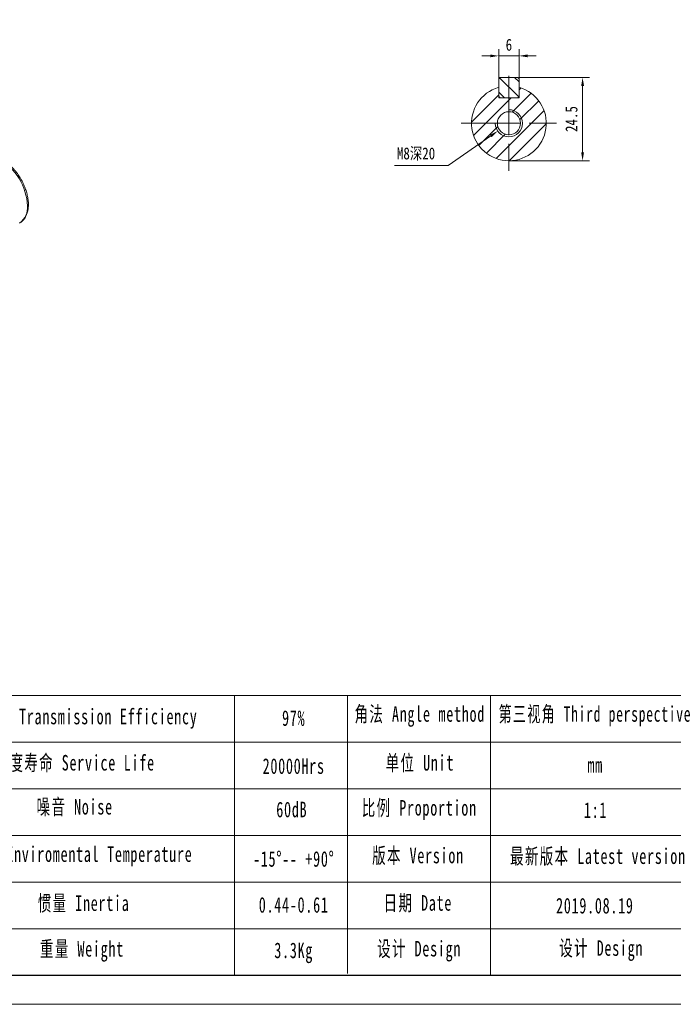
# Model space of a CAD drawing. Header units: millimetres. Extents: x -94 to 625, y -108 to 400.
# Tile 2 of 4: x 193 to 385, y -108 to 181. Entities that reach past the tile are written whole.
import ezdxf

# ---------------------------------------------------------------- set-up
doc = ezdxf.new("R2010")
doc.units = ezdxf.units.MM
doc.header["$LTSCALE"] = 10
doc.linetypes.add('CENTER', pattern=[2, 1.25, -0.25, 0.25, -0.25])
doc.layers.get('0').update_dxf_attribs({"lineweight": 18})
for name, color, linetype, lineweight in [('3中心线层', 1, 'CENTER', 18), ('5剖面线层', 2, 'Continuous', 18), ('图框_外框线', 7, 'Continuous', 18)]:
    doc.layers.add(name, color=color, linetype=linetype, lineweight=lineweight)
doc.styles.add('TH_GBDIM', font='txt', dxfattribs={"width": 0.8})
doc.styles.add('标准', font='txt', dxfattribs={"width": 0.667})
doc.dimstyles.new('TH_GBDIM', dxfattribs={"dimtxt": 3.5, "dimasz": 2.5, "dimexe": 2, "dimexo": 0, "dimgap": 1.5, "dimtad": 1, "dimdec": 1, "dimdsep": 46, "dimtxsty": 'TH_GBDIM', "dimcen": 2.5, "dimdle": 5, "dimclrd": 4, "dimclre": 4, "dimclrt": 3, "dimadec": 0, "dimazin": 0, "dimtfac": 0.714286, "dimtdec": 1, "dimtmove": 0, "dimatfit": 3, "dimfxl": 0, "dimtolj": 1, "dimarcsym": 0})

# ---------------------------------------------------------------- blocks, each defined once
blk = doc.blocks.new('*X26')
for points in [[(358.35, 161.65), (359.19, 161.65), (358.77, 164.15)], [(358.35, 142.15), (359.19, 142.15), (358.77, 139.65)]]:
    blk.add_hatch(color=4).paths.add_polyline_path(points, flags=0)
at = {"color": 4}
for p, q in [((340.1, 164.15), (360.77, 164.15)), ((358.77, 142.15), (358.77, 161.65)), ((337.1, 139.65), (360.77, 139.65))]:
    blk.add_line(p, q, dxfattribs=at)
at = {"color": 3, "insert": (355.52, 151.9), "char_height": 3.5, "width": 15.0267, "attachment_point": 5, "rotation": 90, "style": 'TH_GBDIM'}
blk.add_mtext('24.5', dxfattribs=at)
blk = doc.blocks.new('*X27')
blk.add_hatch(color=4).paths.add_polyline_path([(331.52, 147.28), (332, 146.6), (333.81, 148.37)], flags=0)
at = {"color": 4}
for p, q in [((334.6, 150.65), (339.6, 150.65)), ((337.1, 148.15), (337.1, 153.15)), ((319.2, 138.23), (331.76, 146.94)), ((303.43, 138.23), (319.2, 138.23))]:
    blk.add_line(p, q, dxfattribs=at)
at = {"color": 3, "insert": (309.78, 141.62), "char_height": 3.5, "width": 23.3956, "attachment_point": 5, "style": 'TH_GBDIM'}
blk.add_mtext('M8深20', dxfattribs=at)
blk = doc.blocks.new('*X28')
for points in [[(331.6, 170.89), (331.6, 170.06), (334.1, 170.47)], [(342.6, 170.89), (342.6, 170.06), (340.1, 170.47)]]:
    blk.add_hatch(color=4).paths.add_polyline_path(points, flags=0)
at = {"color": 4}
for p, q in [((334.1, 163.75), (334.1, 172.47)), ((340.1, 163.75), (340.1, 172.47)), ((331.6, 170.47), (329.1, 170.47)), ((340.1, 170.47), (334.1, 170.47)), ((342.6, 170.47), (345.1, 170.47))]:
    blk.add_line(p, q, dxfattribs=at)
at = {"color": 3, "insert": (337.1, 173.72), "char_height": 3.5, "width": 3.1733, "attachment_point": 5, "style": 'TH_GBDIM'}
blk.add_mtext('6', dxfattribs=at)

msp = doc.modelspace()

# ---------------------------------------------------------------- hatches: boundary and pattern name
at = {"layer": '5剖面线层'}
h = msp.add_hatch(dxfattribs=at)
h.set_pattern_fill('ANSI31', color=256, style=0, pattern_type=0)
h.set_pattern_definition([(135, (0, 0), (-2.245064, -2.245064), [])])
h.paths.add_polyline_path([(340.1, 164.15), (337.1, 164.15), (337.1, 158.15), (340.1, 158.15)], flags=0)
h.paths.add_polyline_path([(337.1, 164.15), (334.1, 164.15), (334.1, 158.15), (337.1, 158.15)], flags=0)
h = msp.add_hatch(dxfattribs=at)
h.set_pattern_fill('ANSI31', color=256, style=0, pattern_type=0)
edge = h.paths.add_edge_path(flags=0)
edge.add_line((348.1, 150.65), (341.1, 150.65))
edge.add_arc((337.1, 150.65), 4, 270, 360, ccw=False)
edge.add_line((337.1, 146.65), (337.1, 139.65))
edge.add_arc((337.1, 150.65), 11, 270, 360)
edge = h.paths.add_edge_path(flags=0)
edge.add_line((340.1, 161.23), (340.1, 158.15))
edge.add_line((340.1, 158.15), (337.1, 158.15))
edge.add_line((337.1, 158.15), (337.1, 154.65))
edge.add_arc((337.1, 150.65), 4, 0, 90, ccw=False)
edge.add_line((341.1, 150.65), (348.1, 150.65))
edge.add_arc((337.1, 150.65), 11, 360, 434.1734)
edge = h.paths.add_edge_path(flags=0)
edge.add_line((337.1, 158.15), (334.1, 158.15))
edge.add_line((334.1, 158.15), (334.1, 161.23))
edge.add_arc((337.1, 150.65), 11, 105.8266, 180)
edge.add_line((326.1, 150.65), (333.7, 150.65))
edge.add_arc((337.1, 150.65), 3.4, 90, 180, ccw=False)
edge.add_line((337.1, 154.05), (337.1, 158.15))
edge = h.paths.add_edge_path(flags=0)
edge.add_arc((337.1, 150.65), 4, 180, 270, ccw=False)
edge.add_line((333.1, 150.65), (326.1, 150.65))
edge.add_arc((337.1, 150.65), 11, 180, 270)
edge.add_line((337.1, 139.65), (337.1, 146.65))
edge = h.paths.add_edge_path(flags=0)
edge.add_line((333.7, 150.65), (333.1, 150.65))
edge.add_arc((337.1, 150.65), 4, 180, 270)
edge.add_line((337.1, 146.65), (337.1, 147.25))
edge.add_arc((337.1, 150.65), 3.4, 180, 270, ccw=False)
edge = h.paths.add_edge_path(flags=0)
edge.add_line((341.1, 150.65), (340.5, 150.65))
edge.add_arc((337.1, 150.65), 3.4, 270, 360, ccw=False)
edge.add_line((337.1, 147.25), (337.1, 146.65))
edge.add_arc((337.1, 150.65), 4, 270, 360)
edge = h.paths.add_edge_path(flags=0)
edge.add_line((337.1, 154.65), (337.1, 154.05))
edge.add_arc((337.1, 150.65), 3.4, 0, 90, ccw=False)
edge.add_line((340.5, 150.65), (341.1, 150.65))
edge.add_arc((337.1, 150.65), 4, 0, 90)

# ---------------------------------------------------------------- linework, layer by layer
for p, q in [((334.5, 164.15), (334.1, 163.75)), ((334.1, 163.75), (334.1, 158.55)), ((334.5, 164.15), (339.7, 164.15)), ((339.7, 164.15), (340.1, 163.75)), ((340.1, 163.75), (340.1, 158.55)), ((334.5, 158.15), (334.1, 158.55)), ((334.1, 158.15), (334.1, 158.55)), ((334.5, 158.15), (334.1, 158.15)), ((334.5, 158.15), (339.7, 158.15)), ((340.1, 158.55), (339.7, 158.15)), ((340.1, 158.15), (339.7, 158.15)), ((340.1, 158.55), (340.1, 158.15))]:
    msp.add_line(p, q)
msp.add_circle((337.1, 150.65), 3.4)
msp.add_arc((337.1, 150.65), 11, 105.8266, 74.1734)
at = {"color": 4}
msp.add_arc((337.1, 150.65), 4, 180, 90, dxfattribs=at)
at = {"color": 7, "linetype": 'Continuous', "lineweight": 15}
for centre, radius, start, end in [((178.96, 125.76), 16.52, 2.1181, 61.4549), ((190.03, 125.8), 5.46, 305.2604, 6.0518)]:
    msp.add_arc(centre, radius, start, end, dxfattribs=at)
msp.add_open_spline([(193.18, 121.35), (193.21, 121.36), (193.53, 121.5), (194.04, 121.95), (194.68, 122.68), (195.17, 123.56), (195.52, 124.58), (195.72, 125.66), (195.77, 126.64), (195.74, 127.67), (195.6, 128.81), (195.29, 130.19), (194.84, 131.58), (194.26, 132.95), (193.56, 134.29), (192.75, 135.56), (191.84, 136.75), (190.86, 137.83), (189.82, 138.78), (188.73, 139.59), (187.61, 140.22), (186.78, 140.6), (186.32, 140.7), (186.24, 140.72)], degree=3, knots=[0, 0, 0, 0, 0.124253, 1.338123, 2.549022, 3.776157, 5.032726, 6.318675, 7.42945, 8.129788, 9.445263, 10.758437, 12.068756, 13.376605, 14.683034, 15.989352, 17.296726, 18.606396, 19.919824, 21.23831, 22.562532, 23.891474, 24.175871, 24.175871, 24.175871, 24.175871], dxfattribs=at)
at = {"layer": '3中心线层'}
for p, q in [((337.1, 164.65), (337.1, 136.65)), ((323.1, 150.65), (351.1, 150.65)), ((323.1, 150.65), (351.1, 150.65)), ((323.1, 150.65), (351.1, 150.65))]:
    msp.add_line(p, q, dxfattribs=at)
at = {"layer": '图框_外框线'}
for p, q in [((-30.54, -17.51), (616.81, -17.51)), ((256.38, -17.51), (256.38, -99.74)), ((289.65, -17.51), (289.65, -99.28)), ((331.66, -17.51), (331.66, -99.74)), ((31.49, -31.23), (395.32, -31.23)), ((-30.54, -44.95), (616.81, -44.95)), ((31.49, -58.67), (616.81, -58.67)), ((31.49, -72.39), (616.81, -72.39)), ((31.49, -86.11), (616.81, -86.11))]:
    msp.add_line(p, q, dxfattribs=at)
at = {"layer": '图框_外框线', "color": 3}
msp.add_lwpolyline([(-94.1, -108.3), (625.37, -108.3), (625.37, 400.47), (-94.1, 400.47)], close=True, dxfattribs=at)
at = {"layer": '图框_外框线', "color": 3, "lineweight": 25}
msp.add_lwpolyline([(-51.27, -99.74), (616.81, -99.74), (616.81, 391.9), (-51.27, 391.9)], close=True, dxfattribs=at)

# ---------------------------------------------------------------- texts
at = {"layer": '图框_外框线', "color": 1, "attachment_point": 2, "style": '标准'}
for s, insert, char_height, width in [('\\T1.1;角法 Angle method ', (310.88, -20.67), 4.5731, 58.4841), ('\\T1.1;第三视角 Third perspective', (363.33, -20.67), 4.5731, 70.0893), ('\\T1.1;运转效率 Transmission Efficiency', (209.38, -21.42), 4.5731, 77.7134), ('\\T1.1;97%', (273.79, -21.89), 4.573, 58.4841), ('\\T1.1;精度寿命 Service Life', (209.38, -35.01), 4.5731, 60.9995), ('\\T1.1;单位 Unit', (310.91, -35.03), 4.5731, 58.4841), ('\\T1.1;20000Hrs', (273.79, -35.99), 4.5731, 58.4841), ('\\T1.1;mm', (362.47, -35.68), 4.573, 58.4841), ('\\T1.1;噪音 Noise', (209.38, -47.95), 4.5731, 40.3529), ('\\T1.1;60dB', (273.23, -48.75), 4.573, 30.1772), ('\\T1.1;比例 Proportion', (310.74, -48.26), 4.5731, 39.3775), ('\\T1.1;1:1', (362.58, -48.94), 4.573, 58.4841), ('\\T1.1;环境温度 Enviromental Temperature', (206.76, -61.87), 4.5731, 77.058), ('\\T1.1;-15%%D-- +90%%D', (273.79, -63.29), 4.5731, 39.2294), ('\\T1.1;版本 Version', (310.36, -62.27), 4.5731, 58.4841), ('\\T1.1;最新版本 Latest version', (363.29, -62.47), 4.5731, 58.4841), ('\\T1.1;惯量 Inertia', (212, -76.28), 4.5731, 41.3147), ('\\T1.1;0.44-0.61', (273.79, -76.78), 4.5731, 30.93), ('\\T1.1;日期 Date', (310.32, -76.22), 4.5731, 58.4841), ('\\T1.1;2019.08.19', (362.38, -77.02), 4.5731, 58.4841), ('\\T1.1;重量 Weight', (211.51, -89.71), 4.5731, 35.5596), ('\\T1.1;设计 Design', (310.69, -89.66), 4.5731, 58.4841), ('\\T1.1;设计 Design', (364.25, -89.48), 4.5731, 58.4841), ('\\T1.1;3.3Kg', (273.79, -90.15), 4.5731, 30.598)]:
    msp.add_mtext(s, dxfattribs=dict(at, insert=insert, char_height=char_height, width=width))

# ---------------------------------------------------------------- dimensions: what is measured, and where the dimension line sits
dim = msp.add_linear_dim(base=(334.1, 170.47), p1=(340.1, 163.75), p2=(334.1, 163.75), dimstyle='TH_GBDIM', override={"dimsah": 1, "dimtzin": 0})
dim.commit()
dim.dimension.update_dxf_attribs({"geometry": '*X28', "text_midpoint": (337.1, 170.47), "dimtype": 160})
dim = msp.add_linear_dim(base=(358.77, 164.15), p1=(337.1, 139.65), p2=(340.1, 164.15), angle=90, dimstyle='TH_GBDIM', override={"dimsah": 1, "dimtzin": 0})
dim.commit()
dim.dimension.update_dxf_attribs({"geometry": '*X26', "text_midpoint": (355.52, 151.9)})
dim = msp.add_diameter_dim_2p(p1=(340.39, 152.93), p2=(333.81, 148.37), text='M8深20', dimstyle='TH_GBDIM', override={"dimtih": 1, "dimtoh": 1, "dimpost": '%%C<>', "dimsah": 1, "dimtofl": 0, "dimtzin": 0})
dim.commit()
dim.dimension.update_dxf_attribs({"geometry": '*X27', "text_midpoint": (319.2, 138.23), "dimtype": 163})

doc.saveas('drawing.dxf')
